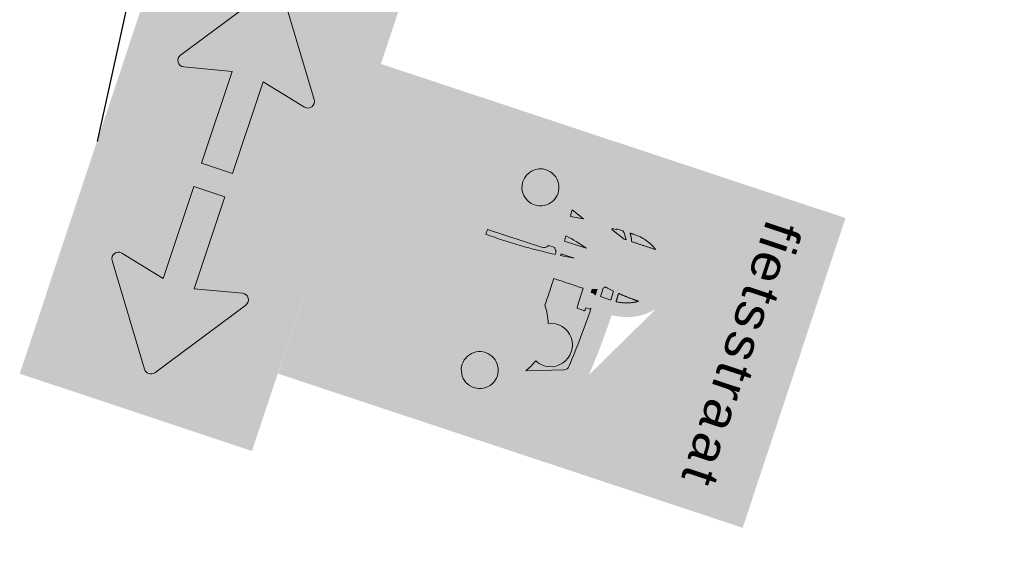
# Model space of a CAD drawing. Header units: metres. Extents: x 136326 to 138181, y 453212 to 454732.
# Tile 9 of 55: x 136456.68 to 136462.71, y 453488.46 to 453491.73. Entities that reach past the tile are written whole.
import ezdxf

# ---------------------------------------------------------------- set-up
doc = ezdxf.new("R2010")
doc.units = ezdxf.units.M
doc.layers.add('-DR-nw-inr-bebording-txt', color=2, linetype='Continuous')
doc.layers.add('mob_bebording', color=7, linetype='Continuous', lineweight=0)
doc.styles.add('eurostile', font='txt')
doc.styles.add('Style-Verkeersborden', font='Verkeersborden.shx')

# ---------------------------------------------------------------- blocks, each defined once
blk = doc.blocks.new('bord_OB502')
at = {"layer": 'mob_bebording', "linetype": 'Continuous', "lineweight": 0}
h = blk.add_hatch(color=254, dxfattribs=at)
h.paths.add_polyline_path([(-0.2999999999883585, -0.3000000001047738), (-0.2999999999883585, 0), (5.820766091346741e-11, 0), (0.2999999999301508, -5.820766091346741e-11), (0.3000000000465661, -0.3000000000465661)])
h.paths.add_polyline_path([(0.2750000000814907, -0.2900000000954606), (-0.2749999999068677, -0.2900000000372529, -0.414213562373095), (-0.2900000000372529, -0.2750000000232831), (-0.2900000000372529, -0.02500000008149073, -0.414213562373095), (-0.2749999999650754, -0.01000000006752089), (0.2750000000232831, -0.009999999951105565, -0.414213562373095), (0.2899999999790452, -0.02500000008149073), (0.2899999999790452, -0.2750000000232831, -0.414213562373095)], flags=17)
h = blk.add_hatch(color=7, dxfattribs=at)
h.paths.add_polyline_path([(-0.2750000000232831, -0.01000000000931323, 0.414213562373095), (-0.2899999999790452, -0.02500000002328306), (-0.2899999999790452, -0.2750000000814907, 0.414213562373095), (-0.2749999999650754, -0.2900000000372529), (0.2750000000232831, -0.2900000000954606, 0.414213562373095), (0.2900000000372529, -0.2750000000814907), (0.2900000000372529, -0.02500000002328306, 0.414213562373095), (0.2749999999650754, -0.01000000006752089)])
h.paths.add_polyline_path([(0.2799999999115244, -0.2750000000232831, -0.414213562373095), (0.2750000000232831, -0.2800000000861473), (-0.2749999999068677, -0.2800000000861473, -0.414213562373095), (-0.279999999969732, -0.2750000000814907), (-0.279999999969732, -0.02500000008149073, -0.414213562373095), (-0.2750000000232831, -0.02000000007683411), (0.2750000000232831, -0.02000000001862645, -0.414213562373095), (0.2800000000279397, -0.02500000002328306)])
h = blk.add_hatch(color=254, dxfattribs=at)
h.paths.add_polyline_path([(0.279999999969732, -0.2750000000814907), (0.279999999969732, -0.02500000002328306, 0.414213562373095), (0.2750000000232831, -0.02000000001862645), (-0.2750000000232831, -0.02000000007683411, 0.414213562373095), (-0.279999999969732, -0.02500000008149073), (-0.279999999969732, -0.2750000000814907, 0.414213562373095), (-0.2750000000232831, -0.2800000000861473), (0.2750000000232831, -0.2800000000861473, 0.414213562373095)])
h.paths.add_polyline_path([(0.120247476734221, -0.07200566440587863, -0.687280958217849), (0.1326310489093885, -0.0636528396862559), (0.2465886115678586, -0.1434467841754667, -0.5205670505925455), (0.2465886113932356, -0.1565532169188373), (0.1326310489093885, -0.2363471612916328, -0.6872809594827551), (0.1202474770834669, -0.2279943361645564), (0.1336365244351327, -0.1700000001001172), (0.01499999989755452, -0.1700000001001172), (0.01500000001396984, -0.1300000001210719), (0.1336365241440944, -0.1300000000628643)], flags=17)
h.paths.add_polyline_path([(-0.1202474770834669, -0.2279943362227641, -0.6872809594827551), (-0.1326310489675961, -0.2363471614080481), (-0.2465886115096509, -0.1565532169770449, -0.5205670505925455), (-0.2465886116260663, -0.1434467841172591), (-0.1326310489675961, -0.06365283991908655, -0.687280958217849), (-0.1202474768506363, -0.0720056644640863), (-0.1336365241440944, -0.1300000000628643), (-0.01499999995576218, -0.1300000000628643), (-0.01500000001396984, -0.1700000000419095), (-0.1336365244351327, -0.1700000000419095)], flags=17)
h = blk.add_hatch(color=7, dxfattribs=at)
edge = h.paths.add_edge_path()
edge.add_arc((-0.1280424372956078, -0.07020605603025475), 0.008000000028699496, 347.0000004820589, 485.000000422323)
edge.add_line((-0.1326310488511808, -0.0636528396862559), (-0.2465886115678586, -0.1434467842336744))
edge.add_arc((-0.2419999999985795, -0.1500000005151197), 0.007999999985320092, 125.0000007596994, 235.0000007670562)
edge.add_line((-0.2465886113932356, -0.1565532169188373), (-0.1326310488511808, -0.2363471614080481))
edge.add_arc((-0.1280424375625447, -0.2297939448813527), 0.008000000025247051, 235.0000018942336, 373.0000020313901)
edge.add_line((-0.1202474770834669, -0.2279943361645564), (-0.1336365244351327, -0.1700000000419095))
edge.add_line((-0.1336365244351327, -0.1700000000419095), (-0.01500000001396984, -0.1700000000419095))
edge.add_line((-0.01500000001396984, -0.1700000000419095), (-0.01499999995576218, -0.1300000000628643))
edge.add_line((-0.01499999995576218, -0.1300000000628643), (-0.1336365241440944, -0.1300000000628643))
edge.add_line((-0.1336365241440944, -0.1300000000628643), (-0.120247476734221, -0.07200566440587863))
h = blk.add_hatch(color=7, dxfattribs=at)
edge = h.paths.add_edge_path()
edge.add_arc((0.1280424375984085, -0.2297939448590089), 0.008000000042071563, 166.9999985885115, 304.9999987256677)
edge.add_line((0.1326310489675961, -0.2363471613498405), (0.2465886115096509, -0.1565532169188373))
edge.add_arc((0.241999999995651, -0.1500000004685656), 0.008000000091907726, 304.9999997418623, 414.9999997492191)
edge.add_line((0.2465886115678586, -0.1434467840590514), (0.1326310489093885, -0.06365283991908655))
edge.add_arc((0.1280424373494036, -0.07020605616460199), 0.007999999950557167, 54.99999914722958, 192.9999990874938)
edge.add_line((0.1202474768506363, -0.0720056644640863), (0.1336365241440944, -0.1300000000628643))
edge.add_line((0.1336365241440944, -0.1300000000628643), (0.01500000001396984, -0.1300000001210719))
edge.add_line((0.01500000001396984, -0.1300000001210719), (0.01499999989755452, -0.1700000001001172))
edge.add_line((0.01499999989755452, -0.1700000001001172), (0.1336365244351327, -0.1700000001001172))
edge.add_line((0.1336365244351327, -0.1700000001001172), (0.1202474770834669, -0.2279943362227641))
at = {"layer": 'mob_bebording', "color": 7, "linetype": 'Continuous', "lineweight": 0, "flags": 128}
for points in [[(-0.120247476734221, -0.07200566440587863, 0.687280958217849), (-0.1326310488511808, -0.0636528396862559), (-0.2465886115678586, -0.1434467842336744, 0.5205670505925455), (-0.2465886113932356, -0.1565532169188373), (-0.1326310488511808, -0.2363471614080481, 0.6872809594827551), (-0.1202474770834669, -0.2279943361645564), (-0.1336365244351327, -0.1700000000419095), (-0.01500000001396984, -0.1700000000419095), (-0.01499999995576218, -0.1300000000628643), (-0.1336365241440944, -0.1300000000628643)], [(0.1202474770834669, -0.2279943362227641, 0.6872809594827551), (0.1326310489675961, -0.2363471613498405), (0.2465886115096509, -0.1565532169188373, 0.5205670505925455), (0.2465886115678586, -0.1434467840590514), (0.1326310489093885, -0.06365283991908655, 0.687280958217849), (0.1202474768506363, -0.0720056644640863), (0.1336365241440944, -0.1300000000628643), (0.01500000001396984, -0.1300000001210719), (0.01499999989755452, -0.1700000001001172), (0.1336365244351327, -0.1700000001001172)]]:
    blk.add_lwpolyline(points, format="xyb", close=True, dxfattribs=at)
blk = doc.blocks.new('bord_L1002-B')
at = {"layer": 'mob_bebording', "linetype": 'Continuous', "lineweight": 0}
h = blk.add_hatch(color=170, dxfattribs=at)
h.paths.add_polyline_path([(-0.1999999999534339, 0), (-0.2000000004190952, 0.6000000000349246), (0.1999999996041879, 0.5999999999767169), (0.2000000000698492, 0), (-5.820766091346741e-11, 0)])
h.paths.add_polyline_path([(-0.1750000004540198, 0.5900000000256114), (0.1749999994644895, 0.589999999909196, -0.414213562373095), (0.189999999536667, 0.5750000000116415), (0.1899999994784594, 0.0249999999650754, -0.414213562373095), (0.1749999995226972, 0.009999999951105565), (-0.1750000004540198, 0.01000000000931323, -0.414213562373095), (-0.1900000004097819, 0.0249999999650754), (-0.1900000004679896, 0.5749999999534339, -0.414213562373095)], flags=17)
h = blk.add_hatch(color=254, dxfattribs=at)
h.paths.add_polyline_path([(-0.1900000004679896, 0.5750000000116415), (-0.1900000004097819, 0.0249999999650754, 0.414213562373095), (-0.1750000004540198, 0.01000000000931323), (0.1749999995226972, 0.009999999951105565, 0.414213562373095), (0.1899999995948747, 0.02500000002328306), (0.1899999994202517, 0.5749999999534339, 0.414213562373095), (0.1749999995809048, 0.5899999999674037), (-0.1750000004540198, 0.5899999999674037, 0.414213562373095)])
h.paths.add_polyline_path([(0.1799999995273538, 0.0249999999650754, -0.414213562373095), (0.1749999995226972, 0.02000000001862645), (-0.1750000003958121, 0.01999999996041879, -0.414213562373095), (-0.1800000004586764, 0.0249999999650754), (-0.1800000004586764, 0.5749999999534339, -0.414213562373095), (-0.1750000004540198, 0.5799999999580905), (0.1749999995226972, 0.5799999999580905, -0.414213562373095), (0.1799999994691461, 0.5750000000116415)])
h = blk.add_hatch(color=170, dxfattribs=at)
h.paths.add_polyline_path([(-0.180000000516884, 0.5750000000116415), (-0.1800000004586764, 0.02499999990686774, 0.414213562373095), (-0.1750000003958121, 0.01999999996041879), (0.1749999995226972, 0.01999999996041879, 0.414213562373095), (0.1799999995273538, 0.0249999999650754), (0.1799999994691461, 0.5750000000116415, 0.414213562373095), (0.1749999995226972, 0.5800000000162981), (-0.1750000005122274, 0.5799999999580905, 0.414213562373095)])
edge = h.paths.add_edge_path(flags=17)
edge.add_arc((-1.192803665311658, 0.3009838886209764), 1.175776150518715, 353.8248707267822, 354.1592967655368, ccw=False)
edge.add_arc((-0.02600000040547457, 0.1696276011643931), 0.005333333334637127, -90, 66.22234009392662, ccw=False)
edge.add_line((-0.02600000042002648, 0.1642942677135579), (-0.03933333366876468, 0.1642942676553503))
edge.add_arc((-0.03933333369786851, 0.1696276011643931), 0.005333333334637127, 132.7499600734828, 270, ccw=False)
edge.add_arc((-0.6919713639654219, 0.2075767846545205), 0.6499094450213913, 356.9983083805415, 357.6857576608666)
edge.add_line((-0.04259199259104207, 0.1813333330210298), (-0.0486666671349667, 0.1813333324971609))
edge.add_line((-0.0486666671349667, 0.1813333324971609), (-0.04866666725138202, 0.1379350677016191))
edge.add_arc((-0.05666666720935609, 0.1379350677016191), 0.008000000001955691, -180, 0, ccw=False)
edge.add_line((-0.06466666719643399, 0.1379350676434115), (-0.06466666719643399, 0.1813333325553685))
edge.add_line((-0.06466666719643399, 0.1813333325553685), (-0.08133333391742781, 0.1813333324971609))
edge.add_line((-0.08133333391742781, 0.1813333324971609), (-0.08133333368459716, 0.1513333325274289))
edge.add_arc((-0.09800000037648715, 0.1513333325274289), 0.01666666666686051, 270, 360, ccw=False)
edge.add_line((-0.09800000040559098, 0.1346666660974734), (-0.1300000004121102, 0.1346666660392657))
edge.add_arc((-0.1300000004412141, 0.1513333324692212), 0.01666666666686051, 180, 270, ccw=False)
edge.add_line((-0.1466666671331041, 0.1513333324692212), (-0.1466666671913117, 0.1824771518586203))
edge.add_arc((-0.1400000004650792, 0.2013333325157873), 0.02000000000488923, 144.279034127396, 250.52877931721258, ccw=False)
edge.add_arc((-0.1180117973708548, 0.2334204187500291), 0.04333333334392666, 112.04031880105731, 208.0997070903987, ccw=False)
edge.add_line((-0.1342730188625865, 0.2735869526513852), (-0.1166743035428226, 0.3222188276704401))
edge.add_line((-0.1166743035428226, 0.3222188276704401), (-0.1206666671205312, 0.3222188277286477))
edge.add_arc((-0.1206666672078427, 0.3235521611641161), 0.001333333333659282, 179.9999993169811, 269.9999993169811, ccw=False)
edge.add_line((-0.1220000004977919, 0.3235521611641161), (-0.1220000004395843, 0.3315521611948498))
edge.add_arc((-0.120666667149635, 0.3315521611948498), 0.001333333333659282, 90.00000068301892, 180.0000006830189, ccw=False)
edge.add_line((-0.1206666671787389, 0.3328854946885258), (-0.1180000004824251, 0.3328854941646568))
edge.add_line((-0.1180000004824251, 0.3328854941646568), (-0.1180000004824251, 0.3382188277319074))
edge.add_line((-0.1180000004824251, 0.3382188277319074), (-0.1166666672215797, 0.3382188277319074))
edge.add_line((-0.1166666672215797, 0.3382188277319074), (-0.116666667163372, 0.3608854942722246))
edge.add_ellipse((-0.05666666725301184, 0.3608854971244), major_axis=(-1.040834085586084e-17, 0.0666666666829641), ratio=0.8999999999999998, start_angle=12.615296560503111, end_angle=90.0000022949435, ccw=False)
edge.add_arc((-0.05666666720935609, 0.4460494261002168), 0.02400000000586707, -56.90632719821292, 236.9063272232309, ccw=False)
edge.add_ellipse((-0.05666666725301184, 0.3608854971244), major_axis=(-1.040834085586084e-17, 0.0666666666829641), ratio=0.8999999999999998, start_angle=274.01516179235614, end_angle=347.384703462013, ccw=False)
edge.add_arc((-4.074536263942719e-10, -0.6411080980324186), 1.006666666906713, 85.3587088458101, 89.818660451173, ccw=False)
edge.add_arc((0.07875945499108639, 0.3290335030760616), 0.0333333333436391, 19.893981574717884, 85.35870885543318, ccw=False)
edge.add_line((0.1101035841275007, 0.3403761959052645), (0.1342730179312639, 0.2735869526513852))
edge.add_arc((0.1180117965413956, 0.2334204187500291), 0.04333333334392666, -28.09970709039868, 67.95968119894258, ccw=False)
edge.add_arc((0.1399999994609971, 0.2013333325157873), 0.02000000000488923, -70.52877931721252, 35.72096587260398, ccw=False)
edge.add_line((0.1466666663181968, 0.1824771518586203), (0.1466666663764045, 0.1513333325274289))
edge.add_arc((0.1299999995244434, 0.1513333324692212), 0.01666666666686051, -90, 0, ccw=False)
edge.add_line((0.1299999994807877, 0.1346666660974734), (0.09799999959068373, 0.134666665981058))
edge.add_arc((0.0979999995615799, 0.1513333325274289), 0.01666666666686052, 180, 270, ccw=False)
edge.add_line((0.08133333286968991, 0.1513333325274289), (0.08133333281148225, 0.1813333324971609))
edge.add_line((0.08133333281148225, 0.1813333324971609), (-4.656612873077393e-10, 0.1813333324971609))
edge.add_line((-4.656612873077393e-10, 0.1813333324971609), (-0.02313136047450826, 0.1813333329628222))
h = blk.add_hatch(color=254, dxfattribs=at)
edge = h.paths.add_edge_path()
edge.add_arc((0.0979999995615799, 0.1513333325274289), 0.01666666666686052, 180, 270)
edge.add_line((0.09799999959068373, 0.134666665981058), (0.1299999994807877, 0.1346666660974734))
edge.add_arc((0.1299999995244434, 0.1513333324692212), 0.01666666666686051, 270, 360)
edge.add_line((0.1466666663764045, 0.1513333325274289), (0.1466666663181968, 0.1824771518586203))
edge.add_arc((0.1399999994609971, 0.2013333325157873), 0.02000000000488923, 289.4712206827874, 395.720965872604)
edge.add_arc((0.1180117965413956, 0.2334204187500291), 0.04333333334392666, 331.9002929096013, 427.9596811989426)
edge.add_line((0.1342730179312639, 0.2735869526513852), (0.1101035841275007, 0.3403761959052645))
edge.add_arc((0.07875945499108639, 0.3290335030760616), 0.0333333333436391, 19.89398157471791, 85.35870885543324)
edge.add_arc((-4.074536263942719e-10, -0.6411080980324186), 1.006666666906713, 85.35870884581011, 89.81866045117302)
edge.add_ellipse((-0.05666666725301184, 0.3608854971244), major_axis=(-1.040834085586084e-17, 0.0666666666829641), ratio=0.8999999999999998, start_angle=274.0151617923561, end_angle=347.384703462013)
edge.add_arc((-0.05666666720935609, 0.4460494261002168), 0.02400000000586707, 303.0936728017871, 596.906327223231)
edge.add_ellipse((-0.05666666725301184, 0.3608854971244), major_axis=(-1.040834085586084e-17, 0.0666666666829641), ratio=0.8999999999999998, start_angle=12.61529656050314, end_angle=90.00000229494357)
edge.add_line((-0.116666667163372, 0.3608854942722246), (-0.1166666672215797, 0.3382188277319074))
edge.add_line((-0.1166666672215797, 0.3382188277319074), (-0.1180000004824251, 0.3382188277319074))
edge.add_line((-0.1180000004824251, 0.3382188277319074), (-0.1180000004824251, 0.3328854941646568))
edge.add_line((-0.1180000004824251, 0.3328854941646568), (-0.1206666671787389, 0.3328854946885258))
edge.add_arc((-0.120666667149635, 0.3315521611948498), 0.001333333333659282, 90.00000068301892, 180.0000006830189)
edge.add_line((-0.1220000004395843, 0.3315521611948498), (-0.1220000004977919, 0.3235521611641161))
edge.add_arc((-0.1206666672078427, 0.3235521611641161), 0.001333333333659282, 179.9999993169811, 269.9999993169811)
edge.add_line((-0.1206666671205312, 0.3222188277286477), (-0.1166743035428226, 0.3222188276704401))
edge.add_line((-0.1166743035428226, 0.3222188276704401), (-0.1342730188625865, 0.2735869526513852))
edge.add_arc((-0.1180117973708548, 0.2334204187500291), 0.04333333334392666, 112.0403188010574, 208.0997070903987)
edge.add_arc((-0.1400000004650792, 0.2013333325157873), 0.02000000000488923, 144.279034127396, 250.5287793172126)
edge.add_line((-0.1466666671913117, 0.1824771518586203), (-0.1466666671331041, 0.1513333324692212))
edge.add_arc((-0.1300000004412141, 0.1513333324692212), 0.01666666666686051, 180, 270)
edge.add_line((-0.1300000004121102, 0.1346666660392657), (-0.09800000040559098, 0.1346666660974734))
edge.add_arc((-0.09800000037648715, 0.1513333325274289), 0.01666666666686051, 270, 360)
edge.add_line((-0.08133333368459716, 0.1513333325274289), (-0.08133333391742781, 0.1813333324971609))
edge.add_line((-0.08133333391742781, 0.1813333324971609), (-0.06466666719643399, 0.1813333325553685))
edge.add_line((-0.06466666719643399, 0.1813333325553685), (-0.06466666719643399, 0.1379350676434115))
edge.add_arc((-0.05666666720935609, 0.1379350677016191), 0.008000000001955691, 180, 360)
edge.add_line((-0.04866666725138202, 0.1379350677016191), (-0.0486666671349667, 0.1813333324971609))
edge.add_line((-0.0486666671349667, 0.1813333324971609), (-0.04259199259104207, 0.1813333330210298))
edge.add_arc((-0.6919713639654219, 0.2075767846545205), 0.6499094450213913, 356.9983083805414, 357.6857576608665, ccw=False)
edge.add_arc((-0.03933333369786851, 0.1696276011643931), 0.005333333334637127, 132.7499600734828, 270)
edge.add_line((-0.03933333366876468, 0.1642942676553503), (-0.02600000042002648, 0.1642942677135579))
edge.add_arc((-0.02600000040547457, 0.1696276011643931), 0.005333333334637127, 270, 426.2223400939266)
edge.add_arc((-1.192803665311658, 0.3009838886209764), 1.175776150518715, 353.8248707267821, 354.1592967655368)
edge.add_line((-0.02313136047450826, 0.1813333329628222), (-4.656612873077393e-10, 0.1813333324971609))
edge.add_line((-4.656612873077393e-10, 0.1813333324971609), (0.08133333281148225, 0.1813333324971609))
edge.add_line((0.08133333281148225, 0.1813333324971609), (0.08133333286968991, 0.1513333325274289))
h.paths.add_polyline_path([(-0.09933333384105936, 0.3459989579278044, -0.1119912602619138), (-0.09000000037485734, 0.3532153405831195), (-0.090000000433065, 0.3510083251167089), (-0.09655822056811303, 0.3328854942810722), (-0.09800000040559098, 0.3328854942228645), (-0.09800000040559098, 0.3382188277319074), (-0.09933333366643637, 0.3382188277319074)])
h.paths.add_polyline_path([(-0.02509400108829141, 0.3452394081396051, 0.02724534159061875), (-0.02721421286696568, 0.3476796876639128, 0.009965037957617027), (-0.02559000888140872, 0.358564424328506, -0.00289809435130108), (-0.01400000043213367, 0.358793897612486), (-0.01400000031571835, 0.3454592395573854, 0.002811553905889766)])
h.paths.add_polyline_path([(-0.01942985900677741, 0.3328854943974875, 0.05107219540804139), (-0.02122300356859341, 0.3386620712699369, -0.001842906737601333), (-0.01400000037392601, 0.3387918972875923), (-0.01400000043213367, 0.3382188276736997), (-0.01533333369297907, 0.3382188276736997), (-0.01533333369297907, 0.3328854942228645)])
h.paths.add_polyline_path([(0.08502828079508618, 0.3313020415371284), (0.1009187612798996, 0.2873906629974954, 0.05822641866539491), (0.08560693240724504, 0.2948269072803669, 1.570336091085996), (0.03727898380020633, 0.2948269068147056, 0.07809382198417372), (0.01720720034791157, 0.2840781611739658, 0.004273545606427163), (-4.074536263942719e-10, 0.2842252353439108, 0.004259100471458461), (-0.01714904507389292, 0.2840791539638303, 0.008110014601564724), (-0.01721928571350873, 0.3222188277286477), (0.007333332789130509, 0.3222188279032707, 0.414213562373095), (0.008666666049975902, 0.3235521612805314), (0.008666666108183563, 0.3315521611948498, 0.414213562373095), (0.007333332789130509, 0.3328854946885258), (0.004666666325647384, 0.3328854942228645), (0.004666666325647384, 0.3382188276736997), (0.003333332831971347, 0.3382188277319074), (0.003333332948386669, 0.3388862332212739, -0.01940354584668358), (0.07929890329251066, 0.3356783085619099, -0.2936747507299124)])
h.paths.add_polyline_path([(-0.09559067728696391, 0.2796764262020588, 0.002102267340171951), (-0.104014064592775, 0.2788371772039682), (-0.09800958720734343, 0.2954298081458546)])
h.paths.add_polyline_path([(-0.06466666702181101, 0.2821460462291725, 0.001688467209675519), (-0.07144998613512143, 0.2816863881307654, -0.04885069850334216), (-0.06466666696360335, 0.3100144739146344)])
h.paths.add_polyline_path([(-0.04866666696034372, 0.2830481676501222), (-0.0486666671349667, 0.2999962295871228, -0.006534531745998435), (-0.04647103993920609, 0.2831520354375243, 0.0005458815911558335)])
h.paths.add_polyline_path([(-0.08800000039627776, 0.1513333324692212, -0.414213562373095), (-0.09800000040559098, 0.1413333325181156), (-0.1300000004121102, 0.1413333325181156, -0.414213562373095), (-0.1400000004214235, 0.1513333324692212), (-0.1400000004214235, 0.1879999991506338, -0.7260755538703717), (-0.1478503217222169, 0.21211063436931, -0.5094417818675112), (-0.1290672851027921, 0.268380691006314), (-0.1095845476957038, 0.3222188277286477), (-0.09905187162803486, 0.3222188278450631, 0.04544799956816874), (-0.09977393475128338, 0.3101459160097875), (-0.1139224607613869, 0.2710482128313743, -0.004862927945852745), (-0.09457720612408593, 0.273076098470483), (-0.08962149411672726, 0.2408015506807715, 0.7423681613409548), (-0.08666666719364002, 0.2310282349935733), (-0.07333333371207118, 0.2310282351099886, 0.841374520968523), (-0.0715359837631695, 0.241382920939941, -0.05634459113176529), (-0.07222644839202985, 0.2749468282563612, -0.002338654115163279), (-0.06289325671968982, 0.2755788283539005, 0.1160711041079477), (-0.06000000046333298, 0.2733292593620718), (-0.06000000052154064, 0.2652075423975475, 0.2932527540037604), (-0.06466666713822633, 0.2579350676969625), (-0.06466666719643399, 0.1879999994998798), (-0.08800000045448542, 0.1879999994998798)])
h.paths.add_polyline_path([(-0.04866666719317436, 0.2579350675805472, 0.2932527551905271), (-0.05333333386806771, 0.2652075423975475), (-0.05333333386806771, 0.2733292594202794, 0.1447702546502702), (-0.0499139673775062, 0.2763120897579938, -0.001047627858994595), (-0.04572825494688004, 0.2765124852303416, -0.03411234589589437), (-0.04235683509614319, 0.1879999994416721), (-0.0486666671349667, 0.1879999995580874)])
h.paths.add_polyline_path([(-0.01726387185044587, 0.277409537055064, -0.004316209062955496), (-5.238689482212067e-10, 0.2775585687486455, -0.004863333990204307), (0.01945195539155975, 0.2773693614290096, -0.121626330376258), (0.0483779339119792, 0.2909629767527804, -2.689840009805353), (0.07450798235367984, 0.2909629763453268, -0.1546066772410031), (0.1097664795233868, 0.2715159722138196, -0.001045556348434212), (0.1139224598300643, 0.2710482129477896), (0.09129710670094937, 0.3335705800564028, 0.2936747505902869), (0.07983835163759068, 0.3423231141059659, 0.01940929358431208), (0.003333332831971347, 0.345552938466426), (0.003333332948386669, 0.3588863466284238, -0.01942055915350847), (0.08091724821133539, 0.355612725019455, -0.2936747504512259), (0.1038347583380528, 0.3381076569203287), (0.1290672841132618, 0.268380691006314, -0.5094417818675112), (0.1478503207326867, 0.2121106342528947, -0.7260755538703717), (0.1399999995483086, 0.1879999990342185), (0.1399999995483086, 0.1513333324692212, -0.414213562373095), (0.129999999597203, 0.141333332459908), (0.09799999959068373, 0.1413333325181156, -0.414213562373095), (0.0879999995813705, 0.1513333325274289), (0.08799999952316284, 0.1879999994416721), (-4.656612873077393e-10, 0.1879999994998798), (-0.02246858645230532, 0.1879999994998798, 0.01904984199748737)])
edge = h.paths.add_edge_path()
edge.add_arc((-4.074536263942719e-10, -0.6411080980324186), 1.006666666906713, 90.80747794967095, 91.41227388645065)
edge.add_arc((-0.2994481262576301, 0.3938655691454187), 0.2761239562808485, 354.052162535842, 359.5332054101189)
edge.add_spline(control_points=[(-0.02333333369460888, 0.3916159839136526), (-0.01867983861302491, 0.3848529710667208), (-0.01551387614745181, 0.3766106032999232), (-0.01442147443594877, 0.3677501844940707)], knot_values=[0, 0, 0, 0, 1, 1, 1, 1], degree=3, periodic=0)
edge.add_spline(control_points=[(-0.01442147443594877, 0.3677501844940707), (-0.01432783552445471, 0.3669906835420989), (-0.01424943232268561, 0.3662266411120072), (-0.01418663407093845, 0.3654586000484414)], knot_values=[0, 0, 0, 0, 1, 1, 1, 1], degree=3, periodic=0)
edge = h.paths.add_edge_path()
edge.add_line((-0.090000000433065, 0.3916159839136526), (-0.09000000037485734, 0.3604144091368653))
edge.add_arc((-0.07875945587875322, 0.3290335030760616), 0.0333333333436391, 109.7073687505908, 128.1131404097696)
edge.add_line((-0.09933333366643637, 0.3552599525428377), (-0.09933333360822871, 0.3608854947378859))
edge.add_spline(control_points=[(-0.09933333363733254, 0.3608854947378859), (-0.09933333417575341, 0.3723232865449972), (-0.09583676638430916, 0.3831333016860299), (-0.09000000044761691, 0.3916159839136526)], knot_values=[0, 0, 0, 0, 1, 1, 1, 1], degree=3, periodic=0)
at = {"layer": 'mob_bebording', "linetype": 'Continuous', "lineweight": 0, "extrusion": (0, 0, -0.9999999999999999)}
h = blk.add_hatch(color=5, dxfattribs=at)
edge = h.paths.add_edge_path()
edge.add_arc((0.07875945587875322, 0.3290335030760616), 0.0333333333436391, 51.88685959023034, 70.29263124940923)
edge.add_line((0.09000000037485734, 0.3604144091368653), (0.090000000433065, 0.3916159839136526))
edge.add_spline(control_points=[(0.09000000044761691, 0.3916159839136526), (0.09583676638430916, 0.3831333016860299), (0.09933333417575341, 0.3723232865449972), (0.09933333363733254, 0.3608854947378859)], knot_values=[0, 0, 0, 0, 1, 1, 1, 1], degree=3, periodic=0)
edge.add_line((0.09933333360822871, 0.3608854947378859), (0.09933333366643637, 0.3552599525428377))
h = blk.add_hatch(color=5, dxfattribs=at)
edge = h.paths.add_edge_path()
edge.add_arc((4.074536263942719e-10, -0.6411080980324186), 1.006666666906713, 88.58772611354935, 89.19252205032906)
edge.add_spline(control_points=[(0.01418663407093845, 0.3654586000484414), (0.01498204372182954, 0.3751866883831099), (0.01828094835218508, 0.3842732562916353), (0.02333333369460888, 0.3916159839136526)], knot_values=[0, 0, 0, 0, 1, 1, 1, 1], degree=3, periodic=0)
edge.add_arc((0.2994481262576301, 0.3938655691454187), 0.2761239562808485, 180.466794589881, 185.947837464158)
at = {"layer": 'mob_bebording', "linetype": 'Continuous', "lineweight": 0}
h = blk.add_hatch(color=1, dxfattribs=at)
edge = h.paths.add_edge_path()
edge.add_arc((-0.07875945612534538, 0.3290335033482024), 0.02666666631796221, 114.9306151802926, 140.4906182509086)
edge.add_line((-0.09933333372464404, 0.3459989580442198), (-0.09933333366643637, 0.3382188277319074))
edge.add_line((-0.09933333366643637, 0.3382188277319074), (-0.09800000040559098, 0.3382188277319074))
edge.add_line((-0.09800000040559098, 0.3382188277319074), (-0.09800000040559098, 0.3328854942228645))
edge.add_line((-0.09800000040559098, 0.3328854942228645), (-0.09655822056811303, 0.3328854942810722))
edge.add_line((-0.09655822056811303, 0.3328854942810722), (-0.090000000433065, 0.3510083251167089))
edge.add_line((-0.090000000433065, 0.3510083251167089), (-0.09000000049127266, 0.3532153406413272))
h = blk.add_hatch(color=10, dxfattribs=at)
edge = h.paths.add_edge_path()
edge.add_line((-0.01400000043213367, 0.3454592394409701), (-0.01400000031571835, 0.3587938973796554))
edge.add_arc((1.150597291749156e-08, -0.6411081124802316), 1.000000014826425, 90.80216778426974, 91.46636022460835)
edge.add_arc((-0.2994481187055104, 0.3938655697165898), 0.276123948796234, 350.3711597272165, 352.6549026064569, ccw=False)
edge.add_arc((-0.04852920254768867, 0.3270191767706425), 0.02968476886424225, 37.86409354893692, 44.10672154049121, ccw=False)
edge.add_arc((-9.275306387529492e-09, -0.6411080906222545), 0.9866666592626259, 90.8130074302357, 91.45736642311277, ccw=False)
at = {"layer": 'mob_bebording', "linetype": 'Continuous', "lineweight": 0, "extrusion": (0, 0, -0.9999999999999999)}
h = blk.add_hatch(color=10, dxfattribs=at)
h.paths.add_polyline_path([(0.02246858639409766, 0.1879999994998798), (4.656612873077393e-10, 0.1879999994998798), (-0.08799999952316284, 0.1879999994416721), (-0.0879999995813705, 0.1513333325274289, -0.414213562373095), (-0.09799999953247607, 0.1413333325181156), (-0.1299999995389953, 0.141333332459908, -0.414213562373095), (-0.1399999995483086, 0.1513333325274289), (-0.1399999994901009, 0.1879999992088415, -0.7260755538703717), (-0.1478503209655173, 0.21211063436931, -0.5094417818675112), (-0.1290672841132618, 0.2683806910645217), (-0.1038347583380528, 0.3381076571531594, -0.2936747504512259), (-0.08091724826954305, 0.3556127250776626, -0.01942055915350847), (-0.003333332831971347, 0.3588863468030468), (-0.003333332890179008, 0.3455529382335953, 0.01940929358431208), (-0.07983835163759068, 0.3423231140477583, 0.2936747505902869), (-0.09129710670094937, 0.3335705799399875), (-0.1139224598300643, 0.2710482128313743, -0.001045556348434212), (-0.1097664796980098, 0.2715159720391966, -0.1546066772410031), (-0.07450798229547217, 0.2909629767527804, -2.689840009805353), (-0.04837793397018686, 0.2909629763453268, -0.121626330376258), (-0.01945195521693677, 0.2773693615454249, -0.004863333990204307), (4.656612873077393e-10, 0.2775585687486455, -0.004316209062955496), (0.01726387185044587, 0.2774095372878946, 0.01904984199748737)])
edge = h.paths.add_edge_path(flags=17)
edge.add_arc((-0.1180117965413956, 0.2334204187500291), 0.02266666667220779, 0, 360)
at = {"layer": 'mob_bebording', "linetype": 'Continuous', "lineweight": 0}
h = blk.add_hatch(color=5, dxfattribs=at)
edge = h.paths.add_edge_path()
edge.add_arc((-1.073043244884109e-08, -0.6411081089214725), 0.9800000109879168, 90.8185383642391, 91.24090099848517)
edge.add_arc((-0.04852920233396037, 0.3270191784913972), 0.02968476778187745, 11.397840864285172, 23.092564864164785, ccw=False)
edge.add_line((-0.01942985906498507, 0.3328854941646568), (-0.01533333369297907, 0.3328854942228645))
edge.add_line((-0.01533333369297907, 0.3328854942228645), (-0.01533333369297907, 0.3382188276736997))
edge.add_line((-0.01533333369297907, 0.3382188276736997), (-0.01400000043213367, 0.3382188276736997))
edge.add_line((-0.01400000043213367, 0.3382188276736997), (-0.01400000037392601, 0.3387918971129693))
at = {"layer": 'mob_bebording', "linetype": 'Continuous', "lineweight": 0, "extrusion": (0, 0, -0.9999999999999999)}
h = blk.add_hatch(color=170, dxfattribs=at)
edge = h.paths.add_edge_path()
edge.add_ellipse((8.81086492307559e-09, -0.722441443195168), major_axis=(-1.006666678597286, 0), ratio=1, start_angle=270.0000004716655, end_angle=270.9794190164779)
edge.add_ellipse((-0.06144295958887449, 0.2255890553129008), major_axis=(-0.07333333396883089, 0), ratio=1, start_angle=232.8995040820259, end_angle=250.7610381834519)
edge.add_ellipse((-0.06144295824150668, 0.306105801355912), major_axis=(-0.02666666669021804, 0), ratio=1, start_angle=-205.0215131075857, end_angle=25.02151421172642)
edge.add_ellipse((-0.06144295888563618, 0.2255890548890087), major_axis=(-0.0733333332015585, 0), ratio=1, start_angle=289.2389601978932, end_angle=302.568422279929)
edge.add_line((-0.1009187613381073, 0.2873906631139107), (-0.08502828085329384, 0.331302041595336))
edge.add_ellipse((-0.0787594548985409, 0.329033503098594), major_axis=(-0.006666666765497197, 0), ratio=1, start_angle=274.64129168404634, end_angle=340.10601901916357, ccw=False)
edge.add_ellipse((1.537675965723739e-09, -0.6411080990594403), major_axis=(-0.9800000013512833, 0), ratio=1, start_angle=270.1948840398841, end_angle=274.6412912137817, ccw=False)
edge.add_line((-0.003333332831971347, 0.3388862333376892), (-0.003333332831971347, 0.3382188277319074))
edge.add_line((-0.003333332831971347, 0.3382188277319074), (-0.004666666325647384, 0.3382188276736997))
edge.add_line((-0.004666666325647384, 0.3382188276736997), (-0.004666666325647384, 0.3328854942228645))
edge.add_line((-0.004666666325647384, 0.3328854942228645), (-0.00733333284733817, 0.3328854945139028))
edge.add_ellipse((-0.007333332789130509, 0.3315521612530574), major_axis=(-0.001333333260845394, 0), ratio=1, start_angle=270.0000025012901, end_angle=360)
edge.add_line((-0.008666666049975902, 0.3315521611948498), (-0.008666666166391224, 0.3235521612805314))
edge.add_ellipse((-0.007333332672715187, 0.3235521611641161), major_axis=(-0.001333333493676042, 0), ratio=1, start_angle=-5.002579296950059e-06, end_angle=89.99999499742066)
edge.add_line((-0.007333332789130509, 0.3222188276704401), (0.01721928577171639, 0.3222188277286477))
edge.add_ellipse((1.192803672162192, 0.3009838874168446), major_axis=(-1.17577615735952, 0), ratio=1, start_angle=-1.034838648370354, end_angle=0.8237990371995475)
edge.add_ellipse((-2.832446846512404e-10, -0.7224414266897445), major_axis=(-1.006666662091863, 0), ratio=1, start_angle=269.0238919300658, end_angle=269.999999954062)
h = blk.add_hatch(color=10, dxfattribs=at)
h.paths.add_polyline_path([(0.06466666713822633, 0.2579350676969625, 0.2932527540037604), (0.06000000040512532, 0.2652075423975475), (0.06000000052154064, 0.2733292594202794, 0.1160711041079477), (0.06289325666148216, 0.2755788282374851, -0.002338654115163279), (0.07222644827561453, 0.2749468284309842, -0.05634459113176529), (0.0715359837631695, 0.2413829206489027, 0.841374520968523), (0.07333333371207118, 0.2310282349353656), (0.08666666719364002, 0.2310282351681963, 0.7423681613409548), (0.0896214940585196, 0.2408015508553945), (0.09457720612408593, 0.2730760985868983, -0.004862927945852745), (0.1139224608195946, 0.2710482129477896), (0.09977393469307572, 0.3101459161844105, 0.04544799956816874), (0.09905187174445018, 0.3222188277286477), (0.1095845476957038, 0.3222188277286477), (0.1290672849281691, 0.2683806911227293, -0.5094417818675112), (0.1478503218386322, 0.2121106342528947, -0.7260755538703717), (0.1400000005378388, 0.1879999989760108), (0.1400000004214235, 0.1513333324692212, -0.414213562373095), (0.1300000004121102, 0.1413333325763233), (0.09800000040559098, 0.1413333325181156, -0.414213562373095), (0.08800000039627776, 0.1513333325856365), (0.08800000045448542, 0.1879999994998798), (0.06466666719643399, 0.1879999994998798)])
edge = h.paths.add_edge_path(flags=17)
edge.add_arc((0.1180117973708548, 0.2334204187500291), 0.02266666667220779, 0, 360)
at = {"layer": 'mob_bebording', "linetype": 'Continuous', "lineweight": 0}
h = blk.add_hatch(color=5, dxfattribs=at)
edge = h.paths.add_edge_path()
edge.add_line((-0.06466666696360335, 0.2821460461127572), (-0.06466666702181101, 0.3100144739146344))
edge.add_arc((0.07656849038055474, 0.2612187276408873), 0.1494268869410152, 160.9403314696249, 172.1271937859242)
edge.add_arc((-1.583035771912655e-08, -0.7224414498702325), 1.006666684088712, 93.68312494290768, 94.07009275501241, ccw=False)
at = {"layer": 'mob_bebording', "linetype": 'Continuous', "lineweight": 0, "extrusion": (0, 0, -0.9999999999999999)}
h = blk.add_hatch(color=5, dxfattribs=at)
edge = h.paths.add_edge_path()
edge.add_ellipse((-2.047590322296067e-08, -0.7224414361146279), major_axis=(-1.006666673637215, 0), ratio=1, start_angle=264.0693144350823, end_angle=264.551117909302)
edge.add_line((0.09559067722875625, 0.2796764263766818), (0.09800958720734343, 0.2954298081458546))
edge.add_line((0.09800958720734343, 0.2954298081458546), (0.104014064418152, 0.2788371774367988))
at = {"layer": 'mob_bebording', "linetype": 'Continuous', "lineweight": 0}
h = blk.add_hatch(color=5, dxfattribs=at)
edge = h.paths.add_edge_path()
edge.add_arc((-0.6919713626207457, 0.2075767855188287), 0.6499094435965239, 6.677794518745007, 8.175377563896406)
edge.add_line((-0.0486666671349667, 0.2999962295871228), (-0.0486666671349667, 0.2830481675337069))
edge.add_arc((1.456104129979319e-07, -0.7224414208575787), 1.00666666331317, 92.6459100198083, 92.77101685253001, ccw=False)
h = blk.add_hatch(color=1, dxfattribs=at)
edge = h.paths.add_edge_path()
edge.add_arc((-0.6919713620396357, 0.2075767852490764), 0.6499094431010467, 358.2738566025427, 366.0888000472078)
edge.add_arc((-3.020639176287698e-08, -0.722441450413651), 1.000000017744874, 92.62094820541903, 92.86104673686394)
edge.add_arc((-0.05666666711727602, 0.2806017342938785), 0.008000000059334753, 294.6243170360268, 327.57429476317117, ccw=False)
edge.add_line((-0.05333333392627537, 0.2733292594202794), (-0.05333333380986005, 0.2652075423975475))
edge.add_arc((-0.05666666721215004, 0.2579350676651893), 0.008000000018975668, -6.062045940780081e-07, 65.37568116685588, ccw=False)
edge.add_line((-0.04866666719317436, 0.2579350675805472), (-0.0486666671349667, 0.1879999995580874))
edge.add_line((-0.0486666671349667, 0.1879999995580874), (-0.04235683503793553, 0.1879999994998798))
h = blk.add_hatch(color=254, dxfattribs=at)
edge = h.paths.add_edge_path()
edge.add_arc((-0.1180117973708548, 0.2334204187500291), 0.02266666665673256, 180, 360)
edge.add_arc((-0.1180117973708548, 0.2334204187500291), 0.02266666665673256, 0, 180)
h = blk.add_hatch(color=254, dxfattribs=at)
edge = h.paths.add_edge_path()
edge.add_arc((0.1180117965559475, 0.2334204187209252), 0.02266666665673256, 359.9999999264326, 539.9999999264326)
edge.add_arc((0.1180117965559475, 0.2334204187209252), 0.02266666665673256, 179.9999999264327, 359.9999999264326)
at = {"layer": 'mob_bebording', "color": 10, "linetype": 'Continuous', "lineweight": 0, "flags": 128}
blk.add_lwpolyline([(-0.09000000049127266, 0.3532153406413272, 0.1119912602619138), (-0.09933333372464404, 0.3459989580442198), (-0.09933333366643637, 0.3382188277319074), (-0.09800000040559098, 0.3382188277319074), (-0.09800000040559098, 0.3328854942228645), (-0.09655822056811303, 0.3328854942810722), (-0.090000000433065, 0.3510083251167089)], format="xyb", close=True, dxfattribs=at)
at = {"layer": 'mob_bebording', "color": 1, "linetype": 'Continuous', "lineweight": 0, "flags": 128}
for points in [[(-0.01400000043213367, 0.3454592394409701), (-0.01400000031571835, 0.3587938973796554, 0.00289809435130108), (-0.0255900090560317, 0.358564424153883, -0.009965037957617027), (-0.027214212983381, 0.3476796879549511, -0.02724534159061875), (-0.02509400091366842, 0.3452394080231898, -0.002811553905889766)], [(-0.04235683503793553, 0.1879999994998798, 0.03411234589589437), (-0.04572825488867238, 0.2765124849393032, 0.001047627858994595), (-0.04991396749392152, 0.2763120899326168, -0.1447702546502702), (-0.05333333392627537, 0.2733292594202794), (-0.05333333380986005, 0.2652075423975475, -0.2932527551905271), (-0.04866666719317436, 0.2579350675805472), (-0.0486666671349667, 0.1879999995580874)]]:
    blk.add_lwpolyline(points, format="xyb", close=True, dxfattribs=at)
at = {"layer": 'mob_bebording', "color": 5, "linetype": 'Continuous', "lineweight": 0, "flags": 128}
for points in [[(-0.01400000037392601, 0.3387918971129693, 0.001842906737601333), (-0.02122300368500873, 0.3386620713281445, -0.05107219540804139), (-0.01942985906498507, 0.3328854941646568), (-0.01533333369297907, 0.3328854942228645), (-0.01533333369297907, 0.3382188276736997), (-0.01400000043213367, 0.3382188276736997)], [(-5.238689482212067e-10, 0.2842252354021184, -0.004273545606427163), (0.01720720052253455, 0.2840781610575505, -0.07809382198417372), (0.03727898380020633, 0.2948269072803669, -1.570336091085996), (0.0856069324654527, 0.2948269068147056, -0.05822641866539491), (0.1009187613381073, 0.2873906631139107), (0.08502828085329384, 0.331302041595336, 0.2936747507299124), (0.07929890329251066, 0.3356783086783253, 0.01940354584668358), (0.003333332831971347, 0.3388862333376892), (0.003333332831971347, 0.3382188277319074), (0.004666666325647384, 0.3382188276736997), (0.004666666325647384, 0.3328854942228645), (0.00733333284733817, 0.3328854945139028, -0.414213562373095), (0.008666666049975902, 0.3315521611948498), (0.008666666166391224, 0.3235521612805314, -0.414213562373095), (0.007333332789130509, 0.3222188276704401), (-0.01721928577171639, 0.3222188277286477, -0.008110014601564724), (-0.01714904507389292, 0.2840791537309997, -0.004259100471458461)], [(-0.06466666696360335, 0.2821460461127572), (-0.06466666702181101, 0.3100144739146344, 0.04885069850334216), (-0.07144998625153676, 0.2816863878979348, -0.001688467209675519)], [(-0.104014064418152, 0.2788371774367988, -0.002102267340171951), (-0.09559067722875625, 0.2796764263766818), (-0.09800958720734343, 0.2954298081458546)], [(-0.04647104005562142, 0.2831520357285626, 0.006534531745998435), (-0.0486666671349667, 0.2999962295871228), (-0.0486666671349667, 0.2830481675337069, -0.0005458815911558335)]]:
    blk.add_lwpolyline(points, format="xyb", close=True, dxfattribs=at)
at = {"layer": 'mob_bebording', "color": 254, "linetype": 'Continuous', "lineweight": 0, "flags": 128}
for points in [[(-0.1406784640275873, 0.2334204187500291, 1), (-0.0953451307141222, 0.2334204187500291, 1)], [(0.1406784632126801, 0.2334204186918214, 1), (0.09534512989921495, 0.2334204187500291, 1)]]:
    blk.add_lwpolyline(points, format="xyb", close=True, dxfattribs=at)
at = {"layer": 'mob_bebording', "color": 5, "linetype": 'Continuous', "lineweight": 0}
for points, weights, knots in [([(-0.0993333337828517, 0.355259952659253), (-0.09651285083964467, 0.3574725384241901), (-0.09337481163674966, 0.3592055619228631), (-0.090000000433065, 0.3604144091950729), (-0.090000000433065, 0.370814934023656), (-0.09000000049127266, 0.3812154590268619), (-0.090000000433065, 0.3916159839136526), (-0.09583676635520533, 0.3831333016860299), (-0.09933333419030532, 0.3723232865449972), (-0.09933333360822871, 0.3608854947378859), (-0.09933333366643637, 0.3590103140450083), (-0.09933333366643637, 0.357135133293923), (-0.0993333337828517, 0.355259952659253)], [1, 0.9914188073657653, 0.9914188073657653, 1, 1, 1, 1, 1, 1, 1, 1, 1, 1], [0, 0, 0, 0, 0.25, 0.25, 0.25, 0.5, 0.5, 0.5, 0.75, 0.75, 0.75, 1, 1, 1, 1]), ([(-0.02481064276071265, 0.3652527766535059), (-0.02126968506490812, 0.3653400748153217), (-0.01772831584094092, 0.3654086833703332), (-0.0141866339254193, 0.3654586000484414), (-0.01498204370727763, 0.3751866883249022), (-0.01828094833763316, 0.3842732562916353), (-0.02333333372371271, 0.3916159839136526), (-0.02340509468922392, 0.3828080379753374), (-0.02389790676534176, 0.374013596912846), (-0.02481064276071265, 0.3652527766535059)], [1, 0.9999907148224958, 0.9999907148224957, 1, 1, 1, 1, 0.9992375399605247, 0.9992375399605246, 1], [0, 0, 0, 0, 0.3333333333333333, 0.3333333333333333, 0.3333333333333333, 0.6666666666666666, 0.6666666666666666, 0.6666666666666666, 1, 1, 1, 1])]:
    blk.add_rational_spline(points, weights, degree=3, knots=knots, dxfattribs=at)
at = {"layer": 'mob_bebording', "color": 254, "linetype": 'Continuous', "lineweight": 0, "attachment_point": 5, "line_spacing_factor": 0.6, "style": 'Style-Verkeersborden'}
for s, insert, char_height in [('\\H1x;\\W1.11111;\\T1.169;fietsstraat', (-0.0009429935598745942, 0.531166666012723), 0.045), ('\\H1x;\\W1.125;\\T1.000; ', (0.005660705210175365, 0.06466666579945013), 0.03999999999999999)]:
    blk.add_mtext(s, dxfattribs=dict(at, insert=insert, char_height=char_height))

msp = doc.modelspace()

# ---------------------------------------------------------------- linework, layer by layer
at = {"layer": 'mob_bebording', "color": 251, "lineweight": 30}
msp.add_line((136457.9714938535, 453494.6777486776), (136457.1537518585, 453490.9877489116), dxfattribs=at)

# ---------------------------------------------------------------- block references
at = {"layer": 'mob_bebording', "color": 254, "linetype": 'Continuous', "lineweight": 0, "xscale": 4.999999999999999, "yscale": 4.999999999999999, "zscale": 4.999999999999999, "rotation": 251.5905626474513}
msp.add_blockref('bord_OB502', (136458.5769878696, 453490.5140409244), dxfattribs=at)
at = {"layer": 'mob_bebording', "color": 5, "linetype": 'Continuous', "lineweight": 0, "xscale": 4.999999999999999, "yscale": 4.999999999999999, "zscale": 4.999999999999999, "rotation": 251.6463763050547}
msp.add_blockref('bord_L1002-B', (136458.5769878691, 453490.5140409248), dxfattribs=at)

# ---------------------------------------------------------------- texts
at = {"layer": '-DR-nw-inr-bebording-txt', "insert": (136462.7428396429, 453481.8184635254), "char_height": 0.75, "attachment_point": 7, "rotation": 70.33562535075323, "line_spacing_factor": 0.8360563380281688, "style": 'eurostile'}
msp.add_mtext("nieuw: bord 'fietsstraat' + OB502\\P(op lichtmast)", dxfattribs=at)

doc.saveas('drawing.dxf')
